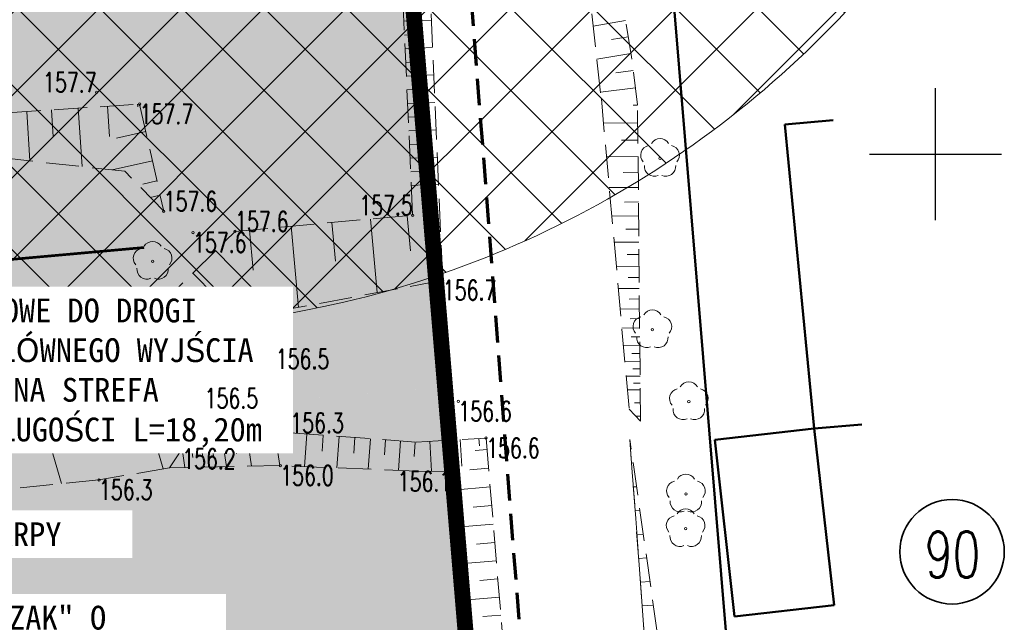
# Model space of a CAD drawing. Header units: feet. Extents: x 7493042 to 7493387, y 5986509 to 5986725.
# Tile 25 of 73: x 7493215 to 7493253, y 5986632 to 5986655. Entities that reach past the tile are written whole.
import ezdxf
from ezdxf import colors
from ezdxf.entities.mleader import LeaderData, LeaderLine
from ezdxf.enums import TextEntityAlignment as Align
from ezdxf.math import Vec2, Vec3

# ---------------------------------------------------------------- set-up
doc = ezdxf.new("R2010")
doc.units = ezdxf.units.FT
doc.header["$MEASUREMENT"] = 0
for name, pattern in [('1', [0]), ('1_1', [0]), ('1_OTRK', [1.75, 1.25, -0.5]), ('1_OTRKG', [1.75, 1.25, -0.5]), ('2', [1.5, 1, -0.5]), ('2_EGBU_A', [0]), ('GDE', [0]), ('HIDDEN2', [4.7625, 3.175, -1.5875])]:
    doc.linetypes.add(name, pattern=pattern)
doc.layers.get('0').update_dxf_attribs({"color": 250, "linetype": 'CONTINUOUS', "lineweight": 100})
for name, color, linetype, lineweight in [('_k_kreskowanie', 250, 'CONTINUOUS', 5), ('_k_widok', 7, 'CONTINUOUS', 18), ('_k_zarys', 7, 'HIDDEN2', 20), ('_k_ściany', 7, 'CONTINUOUS', 35), ('DZIALKI_L_0', 2, '1', 35), ('DZIALKI_L_1', 2, '1', 50), ('EDZPD_L_0', 7, '1', 18), ('EDZTD_T_0', 7, 'CONTINUOUS', 25), ('EGBB_L_0', 250, '2_EGBU_A', 50), ('OTR_L_1', 7, '1_OTRK', 18), ('OTR_T_1', 7, 'CONTINUOUS', 18), ('OTZ_T_0', 250, 'CONTINUOUS', 18), ('SIATKA_L_0', 7, '1', 25)]:
    doc.layers.add(name, color=color, linetype=linetype, lineweight=lineweight)
doc.layers.add('ZASIEG_L_0', color=7, linetype='2', lineweight=70, true_color=0x2cd341)
doc.styles.add('GENERATED_STYLE_1', font='MS Gothic.ttf')
doc.styles.get("Standard").update_dxf_attribs({"font": 'Simplex.SHX', "width": 0.75})

# ---------------------------------------------------------------- blocks, each defined once
blk = doc.blocks.new('2_OTRN')
at = {"linetype": 'Continuous'}
blk.add_circle((0, 0), 0.045, dxfattribs=at)
blk = doc.blocks.new('2_OTZL')
at = {"linetype": 'Continuous'}
blk.add_circle((0, 0), 0.045, dxfattribs=at)
for centre, start, end in [((0, 0.375), 30.1401, 149.8599), ((-0.357, 0.116), 102.1445, 221.86), ((0.357, 0.116), 318.14, 77.8555), ((-0.22, -0.303), 174.1482, 293.8542), ((0.22, -0.303), 246.1458, 5.8518)]:
    blk.add_arc(centre, 0.375, start, end, dxfattribs=at)
blk = doc.blocks.new('PZ')
at = {"layer": '_k_zarys', "ltscale": 0.25, "const_width": 0.1}
blk.add_lwpolyline([(-5, 10), (-10, 10, 0.414196), (-20, 0.001), (-20, -8, 0.414218), (-10, -18), (-4.951, -18)], format="xyb", dxfattribs=at)
blk = doc.blocks.new('st_arch')
at = {"layer": '_k_kreskowanie'}
h = blk.add_hatch(dxfattribs=at)
h.set_pattern_fill('ANSI37', color=251, scale=1.5)
h.paths.add_polyline_path([(-3.6519, -0.1649, 0.183131), (-4.9309, 1.7327), (-7.9999, 1.4512), (-7.2815, -6.544, 0.100443), (-5.455, -6.3739, 0.230992), (-3.6213, -4.32, 0.103815)])
at = {"layer": '_k_kreskowanie', "color": 251}
blk.add_lwpolyline([(-7.2815, -6.544, 0.100443), (-5.455, -6.3739, 0.230992), (-3.6213, -4.32, 0.103815), (-3.6519, -0.1649, 0.183131), (-4.9309, 1.7327)], format="xyb", dxfattribs=at)
blk = doc.blocks.new('dz_89')
at = {"layer": '_k_widok', "true_color": 0x727430, "transparency": 33554483}
h = blk.add_hatch(color=67, dxfattribs=at)
h.dxf.hatch_style = 1
edge = h.paths.add_edge_path()
edge.add_line((12.709, 26.381), (7.709, 26.381))
edge.add_line((7.709, 26.381), (7.709, 37.781))
edge.add_line((7.709, 37.781), (6.37, 37.781))
edge.add_line((6.37, 37.781), (5.616, 14.495))
edge.add_line((5.616, 14.495), (18.804, 14.912))
edge.add_line((18.804, 14.912), (15.543, 18.687))
edge.add_arc((24.359, 26.303), 11.65, 180.0006, 220.8202, ccw=False)
edge.add_line((12.709, 26.303), (12.709, 26.381))
h.paths.add_polyline_path([(40.369, 42.128), (6.46, 40.548), (6.37, 37.781), (20.179, 37.781), (20.179, 39.051), (40.389, 39.051)])
h.paths.add_polyline_path([(40.389, 27.151), (32.289, 27.151), (32.289, 24.751), (31.129, 24.751), (31.129, 22.415), (31.249, 22.415), (31.249, 18.795), (31.129, 18.795), (31.129, 17.375), (37.401, 17.375)], flags=16)
edge = h.paths.add_edge_path()
edge.add_line((28.969, 24.751), (18.202, 24.751))
edge.add_arc((24.359, 26.303), 6.35, 194.1472, 220.8203)
edge.add_line((19.554, 22.152), (19.677, 22.009))
edge.add_line((19.677, 22.009), (22.761, 18.727))
edge.add_arc((26.929, 24.475), 7.1, 234.0549, 270)
edge.add_line((26.929, 17.375), (28.969, 17.375))
edge.add_line((28.969, 17.375), (28.969, 18.795))
edge.add_line((28.969, 18.795), (28.849, 18.795))
edge.add_line((28.849, 18.795), (28.849, 22.415))
edge.add_line((28.849, 22.415), (28.969, 22.415))
edge.add_line((28.969, 22.415), (28.969, 24.751))
edge = h.paths.add_edge_path()
edge.add_arc((13.998, 10.761), 6.35, 359.926, 400.8197)
edge.add_line((18.804, 14.912), (5.61, 14.495))
edge.add_line((5.61, 14.495), (5.006, -5.566))
edge.add_line((5.006, -5.566), (4.942, -30.191))
edge.add_line((4.942, -30.191), (-10.953, -30.011))
edge.add_line((-10.953, -30.011), (-7.98, -62.864))
edge.add_line((-7.98, -62.864), (26.627, -58.205))
edge.add_line((26.627, -58.205), (32.591, -54.964))
edge.add_line((32.591, -54.964), (40.396, -43.595))
edge.add_line((40.396, -43.595), (36.092, -43.967))
edge.add_line((36.092, -43.967), (27.134, -44.825))
edge.add_line((27.134, -44.825), (21.407, -45.456))
edge.add_line((21.407, -45.456), (21.762, -48.257))
edge.add_line((21.762, -48.257), (13.384, -49.23))
edge.add_line((13.384, -49.23), (13.211, -47.695))
edge.add_line((13.211, -47.695), (7.145, -48.465))
edge.add_line((7.145, -48.465), (4.159, -45.613))
edge.add_line((4.159, -45.613), (3.796, -42.437))
edge.add_line((3.796, -42.437), (5.607, -40.023))
edge.add_line((5.607, -40.023), (4.509, -31.21))
edge.add_line((4.509, -31.21), (7.406, -30.84))
edge.add_line((7.406, -30.84), (7.354, -25.591))
edge.add_line((7.354, -25.591), (13.524, -24.896))
edge.add_line((13.524, -24.896), (20.147, -24.109))
edge.add_line((20.147, -24.109), (20.309, -19.732))
edge.add_line((20.309, -19.732), (20.348, 10.753))
edge = h.paths.add_edge_path(flags=16)
edge.add_line((13.019, -13.439), (8.44, -13.339))
edge.add_line((8.44, -13.339), (8.266, -8.384))
edge.add_line((8.266, -8.384), (6.892, -8.398))
edge.add_line((6.892, -8.398), (6.955, 13.775))
edge.add_line((6.955, 13.775), (18.002, 13.775))
edge.add_line((18.002, 13.775), (17.98, -3.657))
edge.add_line((17.98, -3.657), (18.836, -3.658))
edge.add_line((18.836, -3.658), (18.835, -5.039))
edge.add_line((18.835, -5.039), (17.978, -5.038))
edge.add_line((17.978, -5.038), (17.974, -8.28))
edge.add_line((17.974, -8.28), (19.777, -8.507))
edge.add_line((19.777, -8.507), (19.728, -11.447))
edge.add_line((19.728, -11.447), (18.066, -11.465))
edge.add_line((18.066, -11.465), (18.025, -13.375))
edge.add_line((18.025, -13.375), (18.318, -13.481))
edge.add_line((18.318, -13.481), (18.314, -14.581))
edge.add_line((18.314, -14.581), (20.316, -14.583))
edge.add_line((20.316, -14.583), (20.313, -16.583))
edge.add_line((20.313, -16.583), (18.311, -16.581))
edge.add_line((18.311, -16.581), (18.302, -17.48))
edge.add_line((18.302, -17.48), (14.302, -17.464))
edge.add_line((14.302, -17.464), (14.318, -13.464))
edge.add_line((14.318, -13.464), (13.019, -13.439))
edge = h.paths.add_edge_path()
edge.add_line((70.705, -22.957), (71.447, -22.857))
edge.add_line((71.447, -22.857), (69.849, 11.458))
edge.add_line((69.849, 11.458), (26.862, 9.456))
edge.add_arc((32.742, 5.475), 7.1, 145.8996, 179.926)
edge.add_line((25.642, 5.484), (25.628, -5.239))
edge.add_line((25.628, -5.239), (25.607, -21.17))
edge.add_line((25.607, -21.17), (27.3, -23.259))
edge.add_line((27.3, -23.259), (27.123, -23.279))
edge.add_line((27.123, -23.279), (27.717, -26.056))
edge.add_line((27.717, -26.056), (29.537, -27.826))
edge.add_line((29.537, -27.826), (29.603, -27.828))
edge.add_line((29.603, -27.828), (36.526, -27.133))
edge.add_line((36.526, -27.133), (36.263, -25.09))
edge.add_line((36.263, -25.09), (36.078, -24.663))
edge.add_line((36.078, -24.663), (35.156, -23.368))
edge.add_line((35.156, -23.368), (35.004, -22.591))
edge.add_line((35.004, -22.591), (39.106, -22.112))
edge.add_line((39.106, -22.112), (39.204, -22.948))
edge.add_line((39.204, -22.948), (38.265, -25.074))
edge.add_line((38.265, -25.074), (38.502, -26.896))
edge.add_line((38.502, -26.896), (39.514, -26.795))
edge.add_line((39.514, -26.795), (41.058, -26.64))
edge.add_line((41.058, -26.64), (43.632, -26.383))
edge.add_line((43.632, -26.383), (44.919, -26.255))
edge.add_line((44.919, -26.255), (47.492, -25.997))
edge.add_line((47.492, -25.997), (49.958, -25.731))
edge.add_line((49.958, -25.731), (52.312, -25.456))
edge.add_line((52.312, -25.456), (58.197, -24.769))
edge.add_line((58.197, -24.769), (59.374, -24.632))
edge.add_line((59.374, -24.632), (60.551, -24.494))
edge.add_line((60.551, -24.494), (60.21, -21.286))
edge.add_line((60.21, -21.286), (62.11, -21.056))
edge.add_line((62.11, -21.056), (62.426, -24.13))
edge.add_line((62.426, -24.13), (64.212, -25.367))
edge.add_line((64.212, -25.367), (70.909, -24.475))
edge.add_line((70.909, -24.475), (70.705, -22.957))
h.paths.add_polyline_path([(43.909, 33.171), (43.409, 33.171)], flags=17)
h.paths.add_polyline_path([(51.809, 33.171), (52.309, 33.171), (52.258, 33.171)], flags=17)
h.paths.add_polyline_path([(51.609, 31.971), (51.109, 31.971)], flags=17)
h.paths.add_polyline_path([(50.409, 31.971), (50.909, 31.971)], flags=17)
h.paths.add_polyline_path([(49.709, 31.971), (50.209, 31.971)], flags=17)
h.paths.add_polyline_path([(49.509, 33.171), (49.009, 34.888)], flags=17)
h.paths.add_polyline_path([(48.309, 31.971), (48.809, 31.971)], flags=17)
h.paths.add_polyline_path([(48.109, 31.971), (47.609, 31.971)], flags=17)
h.paths.add_polyline_path([(47.409, 31.971), (46.909, 31.971)], flags=17)
h.paths.add_polyline_path([(46.209, 33.171), (46.709, 33.171)], flags=17)
h.paths.add_polyline_path([(46.009, 31.971), (45.509, 31.971)], flags=17)
h.paths.add_polyline_path([(45.309, 31.971), (44.809, 31.971)], flags=17)
h.paths.add_polyline_path([(44.609, 31.971), (44.109, 31.971)], flags=17)
h.paths.add_polyline_path([(53.102, 26.899), (52.684, 34.888), (62.67, 35.411), (63.088, 27.421)], flags=16)
edge = h.paths.add_edge_path()
edge.add_line((42.969, 26.899), (42.969, 27.831))
edge.add_line((42.969, 27.831), (40.389, 27.831))
edge.add_line((40.389, 27.831), (40.389, 27.171))
edge.add_line((40.389, 27.171), (37.401, 17.375))
edge.add_line((37.401, 17.375), (37.401, 12.575))
edge.add_line((37.401, 12.575), (32.742, 12.575))
edge.add_arc((32.742, 5.475), 7.1, 90, 145.8996)
edge.add_line((26.862, 9.456), (69.849, 11.458))
edge.add_line((69.849, 11.458), (68.36, 43.432))
edge.add_line((68.36, 43.432), (40.369, 42.128))
edge.add_line((40.369, 42.128), (40.389, 39.051))
edge.add_line((40.389, 39.051), (40.389, 36.791))
edge.add_line((40.389, 36.791), (42.989, 36.791))
edge.add_line((42.989, 36.791), (42.989, 34.888))
edge.add_line((42.989, 34.888), (52.684, 34.888))
edge.add_line((52.684, 34.888), (53.102, 26.899))
edge.add_line((53.102, 26.899), (42.969, 26.899))
at = {"layer": '_k_zarys', "color": 1, "ltscale": 0.7, "const_width": 0.6}
blk.add_lwpolyline([(6.603, 40.543), (6.603, 40.543), (68.502, 43.426), (72.464, -41.627), (50.081, -44.586), (41.261, -42.547), (32.734, -54.97), (26.769, -58.21), (-7.837, -62.869), (-10.81, -30.016), (5.084, -30.196), (5.148, -5.572), (5.752, 14.49), (6.603, 40.543), (6.603, 40.543)], dxfattribs=at)
at = {"layer": '_k_widok', "rotation": 2.995343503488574}
blk.add_blockref('PZ', (62.812, 35.405), dxfattribs=at)
at = {"layer": '_k_widok'}
ml = blk.add_multileader_mtext('Standard', dxfattribs=at)
ml.set_content('{\\fMS Gothic|b0|i0|c128|p49;BUDYNEK }GOSPODARCZY {\\fMS Gothic|b0|i0|c128|p49;"BLASZAK"} O WYMIARZE  3mx6m I WYSOKOŚCI 2,3m  {\\fMS Gothic|b0|i0|c128|p49;PRZEZNACZONY DO ROZBIÓRKI }', color=256, style='GENERATED_STYLE_1')
ml.set_leader_properties()
ml.build(insert=Vec2(0, 0))
ml.multileader.update_dxf_attribs({"text_right_attachment_type": 6, "dogleg_length": 0.36, "arrow_head_size": 1})
ctx = ml.context
ctx.base_point, ctx.char_height, ctx.arrow_head_size, ctx.landing_gap_size, ctx.plane_origin, ctx.plane_x_axis, ctx.plane_y_axis = Vec3(37.798, 3.94), 0.9, 1, 0.09, Vec3(24.141, -5.754), Vec3(0.999311, -0.037112), Vec3(0.037112, 0.999311)
ctx.right_attachment = 6
notes = []
notes.append((ctx, [(1, (1, 1, 0), (37.438, 3.954), (0.999311, -0.037112), 0.36, [(0, [(25.879, 10.999)], 0, [])])]))
ctx.mtext.insert, ctx.mtext.text_direction, ctx.mtext.rotation, ctx.mtext.width, ctx.mtext.flow_direction = Vec3(37.905, 4.389), Vec3(0.999311, -0.037112), 6.246065, 23.05638, 5
ctx.mtext.has_bg_fill, ctx.mtext.bg_color, ctx.mtext.bg_scale_factor, ctx.mtext.bg_transparency, ctx.mtext.use_window_bg_color = 1, -1073741824, 1.5, 0, 1
for ctx, leaders in notes:
    for number, flags, end, landing, length, lines in leaders:
        leader = LeaderData()
        leader.index, (leader.has_last_leader_line, leader.has_dogleg_vector, leader.attachment_direction) = number, flags
        leader.last_leader_point, leader.dogleg_vector, leader.dogleg_length = Vec3(end), Vec3(landing), length
        for number, points, colour, breaks in lines:
            line = LeaderLine()
            line.index, line.vertices, line.color, line.breaks = number, Vec3.list(points), colors.encode_raw_color(colour), breaks
            leader.lines.append(line)
        ctx.leaders.append(leader)
ml = blk.add_multileader_mtext('Standard', dxfattribs=at)
ml.set_content('NASYP I WZMOCNIENIE SKARPY', color=256, style='GENERATED_STYLE_1')
ml.set_leader_properties()
ml.build(insert=Vec2(0, 0))
ml.multileader.update_dxf_attribs({"text_right_attachment_type": 6, "dogleg_length": 0.36, "arrow_head_size": 1})
ctx = ml.context
ctx.base_point, ctx.char_height, ctx.arrow_head_size, ctx.landing_gap_size, ctx.plane_origin, ctx.plane_x_axis, ctx.plane_y_axis = Vec3(39.284, 7.042), 0.9, 1, 0.09, Vec3(9.704, 1.336), Vec3(0.999311, -0.037112), Vec3(0.037112, 0.999311)
ctx.right_attachment = 6
notes = []
notes.append((ctx, [(1, (1, 1, 0), (38.924, 7.056), (0.999311, -0.037112), 0.36, [(1, [(25.31, 19.32), (32.688, 18.65)], 0, [])])]))
ctx.mtext.insert, ctx.mtext.text_direction, ctx.mtext.rotation, ctx.mtext.width, ctx.mtext.flow_direction = Vec3(39.39, 7.491), Vec3(0.999311, -0.037112), 6.246065, 18.1442, 5
ctx.mtext.has_bg_fill, ctx.mtext.bg_color, ctx.mtext.bg_scale_factor, ctx.mtext.bg_transparency, ctx.mtext.use_window_bg_color = 1, -1073741824, 1.5, 0, 1
for ctx, leaders in notes:
    for number, flags, end, landing, length, lines in leaders:
        leader = LeaderData()
        leader.index, (leader.has_last_leader_line, leader.has_dogleg_vector, leader.attachment_direction) = number, flags
        leader.last_leader_point, leader.dogleg_vector, leader.dogleg_length = Vec3(end), Vec3(landing), length
        for number, points, colour, breaks in lines:
            line = LeaderLine()
            line.index, line.vertices, line.color, line.breaks = number, Vec3.list(points), colors.encode_raw_color(colour), breaks
            leader.lines.append(line)
        ctx.leaders.append(leader)
ml = blk.add_multileader_mtext('Standard', dxfattribs=at)
ml.set_content('{\\fMS Gothic|b0|i0|c128|p49;DOJ}Ś{\\fMS Gothic|b0|i0|c128|p49;CIE PO}Ż{\\fMS Gothic|b0|i0|c128|p49;AROWE DO DROGI PO}Ż{\\fMS Gothic|b0|i0|c128|p49;AROWEJ Z G}Ł{\\fMS Gothic|b0|i0|c128|p49;ÓWNEGO WYJ}Ś{\\fMS Gothic|b0|i0|c128|p49;CIA Z BUDYNKU (JEDNA STREFA PO}Ż{\\fMS Gothic|b0|i0|c128|p49;AROWA) O D}Ł{\\fMS Gothic|b0|i0|c128|p49;UGO}Ś{\\fMS Gothic|b0|i0|c128|p49;CI L=1}8,20{\\fMS Gothic|b0|i0|c128|p49;m}', color=256, style='GENERATED_STYLE_1')
ml.set_leader_properties()
ml.build(insert=Vec2(0, 0))
ml.multileader.update_dxf_attribs({"text_right_attachment_type": 6, "dogleg_length": 0.36, "arrow_head_size": 1})
ctx = ml.context
ctx.base_point, ctx.char_height, ctx.arrow_head_size, ctx.landing_gap_size, ctx.plane_origin, ctx.plane_x_axis, ctx.plane_y_axis = Vec3(45.113, 15.24), 0.9, 1, 0.09, Vec3(15.533, 9.533), Vec3(0.999311, -0.037112), Vec3(0.037112, 0.999311)
ctx.right_attachment = 6
notes = []
notes.append((ctx, [(1, (1, 1, 0), (44.753, 15.253), (0.999311, -0.037112), 0.36, [(0, [(20.197, 26.285)], 0, [])])]))
ctx.mtext.insert, ctx.mtext.text_direction, ctx.mtext.rotation, ctx.mtext.width, ctx.mtext.flow_direction = Vec3(45.222, 15.743), Vec3(0.999311, -0.037112), 6.246065, 18.71097, 5
ctx.mtext.has_bg_fill, ctx.mtext.bg_color, ctx.mtext.bg_scale_factor, ctx.mtext.bg_transparency, ctx.mtext.use_window_bg_color = 1, -1073741824, 1.5, 0, 1
for ctx, leaders in notes:
    for number, flags, end, landing, length, lines in leaders:
        leader = LeaderData()
        leader.index, (leader.has_last_leader_line, leader.has_dogleg_vector, leader.attachment_direction) = number, flags
        leader.last_leader_point, leader.dogleg_vector, leader.dogleg_length = Vec3(end), Vec3(landing), length
        for number, points, colour, breaks in lines:
            line = LeaderLine()
            line.index, line.vertices, line.color, line.breaks = number, Vec3.list(points), colors.encode_raw_color(colour), breaks
            leader.lines.append(line)
        ctx.leaders.append(leader)

msp = doc.modelspace()

# ---------------------------------------------------------------- linework, layer by layer
at = {"layer": 'DZIALKI_L_0', "linetype": '1'}
msp.add_circle((7493250.631, 5986634.964), 1.977, dxfattribs=at)
at = {"layer": 'DZIALKI_L_1', "linetype": '1'}
msp.add_line((7493243.93, 5986609.62), (7493236.514, 5986698.869), dxfattribs=at)
at = {"layer": 'EDZPD_L_0', "linetype": 'GDE', "lineweight": 18}
msp.add_line((7493243.93, 5986609.62), (7493236.514, 5986698.869), dxfattribs=at)
at = {"layer": 'EGBB_L_0', "linetype": '2_EGBU_A'}
for p, q in [((7493246.137, 5986651.287), (7493244.3, 5986651.12)), ((7493244.3, 5986651.12), (7493245.41, 5986639.63)), ((7493245.41, 5986639.63), (7493247.214, 5986639.771)), ((7493245.41, 5986639.63), (7493241.65, 5986639.2)), ((7493246.17, 5986632.94), (7493245.41, 5986639.63)), ((7493241.65, 5986639.2), (7493242.4, 5986632.52)), ((7493242.4, 5986632.52), (7493246.17, 5986632.94))]:
    msp.add_line(p, q, dxfattribs=at)
at = {"layer": 'OTR_L_1', "linetype": '1_OTRKG'}
for p, q in [((7493238.5, 5986653.68), (7493235.14, 5986673.8)), ((7493230.22, 5986647.69), (7493229.81, 5986656.72)), ((7493238.73, 5986651.86), (7493238.5, 5986653.68)), ((7493213.16, 5986651.45), (7493219.89, 5986651.89)), ((7493219.89, 5986651.89), (7493220.8, 5986647.84)), ((7493238.84, 5986639.9), (7493238.73, 5986651.86)), ((7493223.5, 5986647.08), (7493230.22, 5986647.69)), ((7493220.64, 5986644.25), (7493223.5, 5986647.08)), ((7493220.05, 5986642.3), (7493220.64, 5986644.25)), ((7493214.36, 5986640.64), (7493220.05, 5986642.3)), ((7493221.5, 5986638.85), (7493225.59, 5986639.46)), ((7493225.59, 5986639.46), (7493230.35, 5986639.11)), ((7493230.35, 5986639.11), (7493233, 5986639.26)), ((7493233, 5986639.26), (7493234.03, 5986626.89)), ((7493240.41, 5986612.29), (7493238.44, 5986639.21))]:
    msp.add_line(p, q, dxfattribs=at)
at = {"layer": 'OTR_L_1', "linetype": '1_OTRK'}
for p, q in [((7493236.21, 5986662.26), (7493237.36, 5986652.09)), ((7493230.84, 5986657.05), (7493231.36, 5986645.23)), ((7493237.36, 5986652.09), (7493238.41, 5986640.36)), ((7493219.33, 5986649.35), (7493213.03, 5986650.04)), ((7493220.8, 5986647.84), (7493219.33, 5986649.35)), ((7493231.36, 5986645.23), (7493222.68, 5986643.6)), ((7493222.68, 5986643.6), (7493222.35, 5986641.14)), ((7493222.35, 5986641.14), (7493221.5, 5986638.85)), ((7493238.41, 5986640.36), (7493238.84, 5986639.9)), ((7493242.18, 5986612.85), (7493238.44, 5986639.21)), ((7493238.44, 5986639.21), (7493240.41, 5986612.29)), ((7493221.02, 5986638.14), (7493221.5, 5986638.85)), ((7493221.5, 5986638.85), (7493221.02, 5986638.14)), ((7493225.21, 5986638.22), (7493221.02, 5986638.14)), ((7493230.4, 5986638.01), (7493225.21, 5986638.22)), ((7493221.02, 5986638.14), (7493218.35, 5986637.68)), ((7493231.68, 5986638), (7493230.4, 5986638.01)), ((7493232.75, 5986626.71), (7493231.68, 5986638)), ((7493218.35, 5986637.68), (7493208.56, 5986636.7))]:
    msp.add_line(p, q, dxfattribs=at)
at = {"layer": 'OTR_L_1', "linetype": '1_1'}
for p, q in [((7493229.887, 5986655.023), (7493230.927, 5986655.07)), ((7493238.271, 5986655.049), (7493237.049, 5986654.845)), ((7493229.911, 5986654.503), (7493230.43, 5986654.527)), ((7493238.374, 5986654.437), (7493237.746, 5986654.333)), ((7493229.934, 5986653.984), (7493230.973, 5986654.031)), ((7493238.478, 5986653.81), (7493237.19, 5986653.595)), ((7493229.958, 5986653.465), (7493230.477, 5986653.488)), ((7493238.565, 5986653.162), (7493237.911, 5986653.08)), ((7493229.981, 5986652.946), (7493231.018, 5986652.993)), ((7493230.005, 5986652.428), (7493230.523, 5986652.451)), ((7493238.648, 5986652.508), (7493237.331, 5986652.342)), ((7493230.028, 5986651.91), (7493231.064, 5986651.957)), ((7493215.615, 5986651.611), (7493215.738, 5986649.743)), ((7493216.549, 5986651.672), (7493216.615, 5986650.656)), ((7493217.565, 5986651.738), (7493217.709, 5986649.528)), ((7493218.67, 5986651.81), (7493218.744, 5986650.672)), ((7493219.809, 5986651.885), (7493219.815, 5986651.789)), ((7493238.73, 5986651.85), (7493238.561, 5986651.849)), ((7493230.052, 5986651.393), (7493230.569, 5986651.416)), ((7493220.122, 5986650.856), (7493219.009, 5986650.606)), ((7493230.075, 5986650.876), (7493231.11, 5986650.922)), ((7493238.736, 5986651.179), (7493237.443, 5986651.167)), ((7493238.742, 5986650.532), (7493238.121, 5986650.527)), ((7493230.099, 5986650.359), (7493230.616, 5986650.382)), ((7493220.372, 5986649.743), (7493218.854, 5986649.402)), ((7493230.122, 5986649.842), (7493231.155, 5986649.889)), ((7493238.748, 5986649.911), (7493237.556, 5986649.9)), ((7493230.146, 5986649.326), (7493230.662, 5986649.35)), ((7493220.543, 5986648.984), (7493220.005, 5986648.863)), ((7493238.753, 5986649.315), (7493238.181, 5986649.31)), ((7493230.169, 5986648.811), (7493231.2, 5986648.858)), ((7493238.759, 5986648.743), (7493237.66, 5986648.733)), ((7493220.664, 5986648.446), (7493220.292, 5986648.362)), ((7493220.785, 5986647.908), (7493220.743, 5986647.898)), ((7493238.764, 5986648.194), (7493238.237, 5986648.189)), ((7493228.622, 5986647.545), (7493228.874, 5986644.763)), ((7493230.013, 5986647.671), (7493230.133, 5986646.347)), ((7493238.769, 5986647.667), (7493237.757, 5986647.658)), ((7493224.047, 5986647.13), (7493224.185, 5986645.607)), ((7493225.628, 5986647.273), (7493225.906, 5986644.206)), ((7493227.161, 5986647.412), (7493227.294, 5986645.952)), ((7493238.773, 5986647.161), (7493238.288, 5986647.157)), ((7493238.778, 5986646.676), (7493237.845, 5986646.667)), ((7493222.762, 5986646.35), (7493224.796, 5986644.294)), ((7493238.782, 5986646.21), (7493238.335, 5986646.205)), ((7493238.786, 5986645.762), (7493237.927, 5986645.754)), ((7493221.9, 5986645.497), (7493222.753, 5986644.635)), ((7493238.79, 5986645.333), (7493238.378, 5986645.329)), ((7493238.794, 5986644.92), (7493238.002, 5986644.913)), ((7493221.151, 5986644.755), (7493222.634, 5986643.257)), ((7493238.797, 5986644.525), (7493238.418, 5986644.521)), ((7493238.801, 5986644.145), (7493238.072, 5986644.138)), ((7493220.526, 5986643.872), (7493221.592, 5986643.55)), ((7493238.804, 5986643.78), (7493238.454, 5986643.777)), ((7493238.808, 5986643.43), (7493238.136, 5986643.424)), ((7493238.811, 5986643.094), (7493238.488, 5986643.092)), ((7493238.814, 5986642.772), (7493238.195, 5986642.766)), ((7493238.816, 5986642.463), (7493238.519, 5986642.46)), ((7493219.593, 5986642.167), (7493220.779, 5986638.099)), ((7493238.819, 5986642.165), (7493238.249, 5986642.16)), ((7493217.668, 5986641.605), (7493218.23, 5986639.681)), ((7493238.824, 5986641.607), (7493238.299, 5986641.602)), ((7493238.822, 5986641.88), (7493238.548, 5986641.878)), ((7493238.827, 5986641.344), (7493238.575, 5986641.342)), ((7493215.893, 5986641.087), (7493216.929, 5986637.538)), ((7493238.829, 5986641.092), (7493238.345, 5986641.087)), ((7493238.834, 5986640.592), (7493238.612, 5986640.59)), ((7493238.838, 5986640.092), (7493238.662, 5986640.09)), ((7493224.477, 5986639.294), (7493224.558, 5986638.752)), ((7493225.019, 5986639.375), (7493225.191, 5986638.22)), ((7493225.597, 5986639.46), (7493225.592, 5986639.399)), ((7493226.22, 5986639.414), (7493226.13, 5986638.183)), ((7493226.836, 5986639.368), (7493226.791, 5986638.763)), ((7493227.441, 5986639.324), (7493227.353, 5986638.133)), ((7493228.036, 5986639.28), (7493227.993, 5986638.695)), ((7493222.222, 5986638.958), (7493222.34, 5986638.165)), ((7493222.618, 5986639.017), (7493222.681, 5986638.595)), ((7493223.04, 5986639.08), (7493223.174, 5986638.181)), ((7493223.489, 5986639.147), (7493223.56, 5986638.668)), ((7493223.967, 5986639.218), (7493224.119, 5986638.199)), ((7493228.622, 5986639.237), (7493228.537, 5986638.085)), ((7493229.198, 5986639.195), (7493229.156, 5986638.628)), ((7493229.764, 5986639.153), (7493229.682, 5986638.039)), ((7493230.321, 5986639.112), (7493230.281, 5986638.564)), ((7493230.869, 5986639.139), (7493230.934, 5986638.006)), ((7493231.436, 5986639.171), (7493231.469, 5986638.586)), ((7493232.021, 5986639.205), (7493232.078, 5986638.2)), ((7493232.729, 5986639.245), (7493232.745, 5986638.966)), ((7493221.5, 5986638.85), (7493221.604, 5986638.151)), ((7493221.849, 5986638.902), (7493221.905, 5986638.53)), ((7493233.036, 5986638.824), (7493232.589, 5986638.787)), ((7493238.505, 5986638.316), (7493238.566, 5986638.32)), ((7493233.095, 5986638.118), (7493232.389, 5986638.059)), ((7493238.571, 5986637.415), (7493238.693, 5986637.424)), ((7493233.154, 5986637.412), (7493231.747, 5986637.295)), ((7493233.212, 5986636.709), (7493232.513, 5986636.65)), ((7493238.637, 5986636.514), (7493238.821, 5986636.528)), ((7493233.271, 5986636.009), (7493231.88, 5986635.893)), ((7493238.703, 5986635.614), (7493238.948, 5986635.632)), ((7493233.329, 5986635.313), (7493232.637, 5986635.256)), ((7493233.386, 5986634.622), (7493232.011, 5986634.507)), ((7493238.769, 5986634.713), (7493239.075, 5986634.735)), ((7493233.443, 5986633.934), (7493232.76, 5986633.877)), ((7493238.835, 5986633.812), (7493239.202, 5986633.839)), ((7493233.5, 5986633.251), (7493232.141, 5986633.137)), ((7493233.557, 5986632.571), (7493232.881, 5986632.515)), ((7493238.901, 5986632.912), (7493239.329, 5986632.943))]:
    msp.add_line(p, q, dxfattribs=at)
at = {"layer": 'SIATKA_L_0', "linetype": '1'}
for p, q in [((7493250, 5986647.5), (7493250, 5986652.5)), ((7493247.5, 5986650), (7493252.5, 5986650))]:
    msp.add_line(p, q, dxfattribs=at)
at = {"layer": 'ZASIEG_L_0', "linetype": '2'}
msp.add_line((7493238.489, 5986577.075), (7493230.511, 5986681.114), dxfattribs=at)

# ---------------------------------------------------------------- block references
at = {"layer": '_k_ściany', "color": 4, "xscale": 11.74033149, "yscale": 11.74033149, "zscale": 11.74033149, "rotation": 270}
msp.add_blockref('st_arch', (7493229.552, 5986601.525), dxfattribs=at)
at = {"layer": 'OTR_T_1'}
for p in [(7493218.26, 5986652.34), (7493219.89, 5986651.89), (7493220.8, 5986647.84), (7493230.22, 5986647.69), (7493223.5, 5986647.08), (7493221.91, 5986647.03), (7493231.36, 5986645.23), (7493225.04, 5986642.63), (7493220.05, 5986642.3), (7493222.35, 5986641.14), (7493231.95, 5986640.65), (7493225.59, 5986639.46), (7493233, 5986639.26), (7493221.5, 5986638.85), (7493225.21, 5986638.22), (7493231.68, 5986638), (7493218.35, 5986637.68)]:
    msp.add_blockref('2_OTRN', p, dxfattribs=at)
at = {"layer": 'OTZ_T_0'}
for p in [(7493239.58, 5986649.84), (7493220.38, 5986645.95), (7493239.29, 5986643.36), (7493240.67, 5986640.64), (7493240.56, 5986637.15), (7493240.55, 5986635.84)]:
    msp.add_blockref('2_OTZL', p, dxfattribs=at)

# ---------------------------------------------------------------- texts
at = {"layer": 'EDZTD_T_0', "width": 0.7}
msp.add_text('90', height=1.75, dxfattribs=at).set_placement((7493249.6, 5986635.735), align=Align.TOP_LEFT)
at = {"layer": 'OTR_T_1', "lineweight": 9, "width": 0.7}
for s, p in [('157.7', (7493218.26, 5986652.34)), ('157.5', (7493230.22, 5986647.69))]:
    msp.add_text(s, height=0.75, dxfattribs=at).set_placement(p, align=Align.RIGHT)
for s, p in [('157.7', (7493219.89, 5986651.89)), ('157.6', (7493221.91, 5986647.03)), ('156.7', (7493231.36, 5986645.23)), ('156.5', (7493225.04, 5986642.63)), ('156.5', (7493222.35, 5986641.14)), ('156.6', (7493231.95, 5986640.65)), ('156.6', (7493233, 5986639.26)), ('156.2', (7493221.5, 5986638.85)), ('156.0', (7493225.21, 5986638.22)), ('156.3', (7493218.35, 5986637.68))]:
    msp.add_text(s, height=0.75, dxfattribs=at).set_placement(p, align=Align.TOP_LEFT)
for s, p in [('157.6', (7493220.8, 5986647.84)), ('157.6', (7493223.5, 5986647.08)), ('157.2', (7493220.05, 5986642.3)), ('157.3', (7493214.36, 5986640.64)), ('156.3', (7493225.59, 5986639.46))]:
    msp.add_text(s, height=0.75, dxfattribs=at).set_placement(p)
msp.add_text('156.1', height=0.75, dxfattribs=at).set_placement((7493231.68, 5986638), align=Align.TOP_RIGHT)

# ---------------------------------------------------------------- next in the draw order: block references
at = {"layer": '_k_ściany', "rotation": 2.126854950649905}
msp.add_blockref('dz_89', (7493161.929, 5986627.127), dxfattribs=at)

doc.saveas('drawing.dxf')
